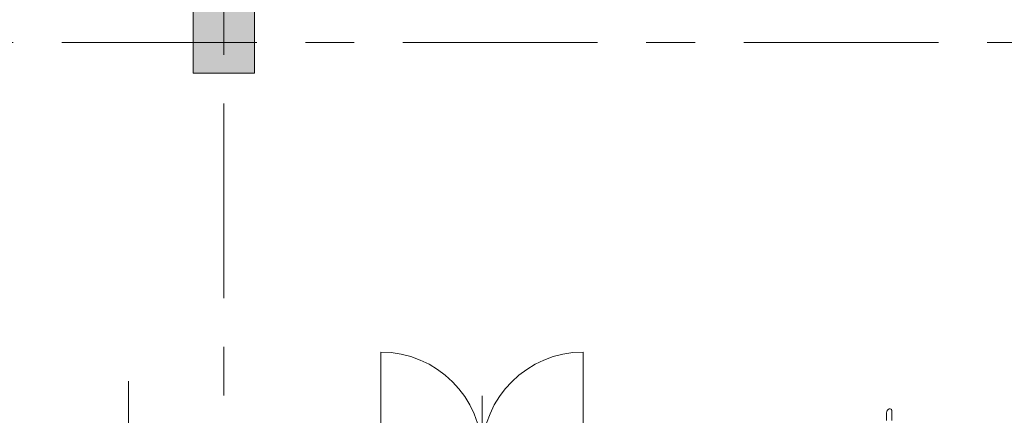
# Model space of a CAD drawing. Header units: centimetres. Extents: x -2424 to 2319, y 5 to 3760.
# Tile 46 of 117: x -146 to 496, y 1125 to 1383. Entities that reach past the tile are written whole.
import ezdxf

# ---------------------------------------------------------------- set-up
doc = ezdxf.new("R2010")
doc.units = ezdxf.units.CM
doc.linetypes.add('Oś', pattern=[222.25, 127, -31.75, 31.75, -31.75])
for name, color, linetype, lineweight in [('A-ANNO-NOTE', 131, 'Continuous', 9), ('A-DOOR', 31, 'Continuous', 13), ('S-COLS', 52, 'Continuous', 13), ('S-GRID', 1, 'Continuous', 13)]:
    doc.layers.add(name, color=color, linetype=linetype, lineweight=lineweight)

msp = doc.modelspace()

# ---------------------------------------------------------------- hatches: boundary and pattern name
at = {"layer": 'S-COLS', "lineweight": 9}
msp.add_hatch(color=251, dxfattribs=at).paths.add_polyline_path([(-32.62, 1348.33), (7.38, 1348.33), (7.38, 1388.33), (-32.62, 1388.33)], flags=0)

# ---------------------------------------------------------------- linework, layer by layer
at = {"layer": 'A-ANNO-NOTE', "color": 251, "lineweight": 9}
msp.add_line((-74.62, 1147.33), (-74.62, 1077.33), dxfattribs=at)
msp.add_line((-74.62, 1147.33), (-74.62, 1077.33), dxfattribs=at)
at = {"layer": 'A-DOOR', "color": 251, "lineweight": 9}
for p, q in [((89.88, 1100.33), (89.88, 1166.33)), ((221.88, 1100.33), (221.88, 1166.33)), ((155.88, 1137.83), (155.88, 1067.83)), ((419.61, 1126.74), (419.61, 1121.73)), ((422.94, 1121.73), (422.94, 1128.2))]:
    msp.add_line(p, q, dxfattribs=at)
for centre, radius, start, end in [((89.88, 1100.33), 66, 0, 90), ((221.88, 1100.33), 66, 90, 180), ((422.33, 1126.74), 2.72, 110.5428, 180), ((421.78, 1128.2), 1.16, 0, 110.5428), ((421.78, 1128.2), 1.16, 82.9071, 110.5428), ((421.78, 1128.2), 1.16, 13.81785, 41.45355)]:
    msp.add_arc(centre, radius, start, end, dxfattribs=at)
at = {"layer": 'S-COLS', "color": 251, "lineweight": 9}
for p, q in [((-32.62, 1388.33), (-32.62, 1348.33)), ((7.38, 1348.33), (7.38, 1388.33)), ((-32.62, 1348.33), (7.38, 1348.33))]:
    msp.add_line(p, q, dxfattribs=at)
at = {"layer": 'S-GRID', "color": 251, "linetype": 'Oś', "lineweight": 9}
for p, q in [((-12.62, 2884.27), (-12.62, 27.13)), ((1342.46, 1368.33), (-1368.76, 1368.33))]:
    msp.add_line(p, q, dxfattribs=at)

doc.saveas('drawing.dxf')
